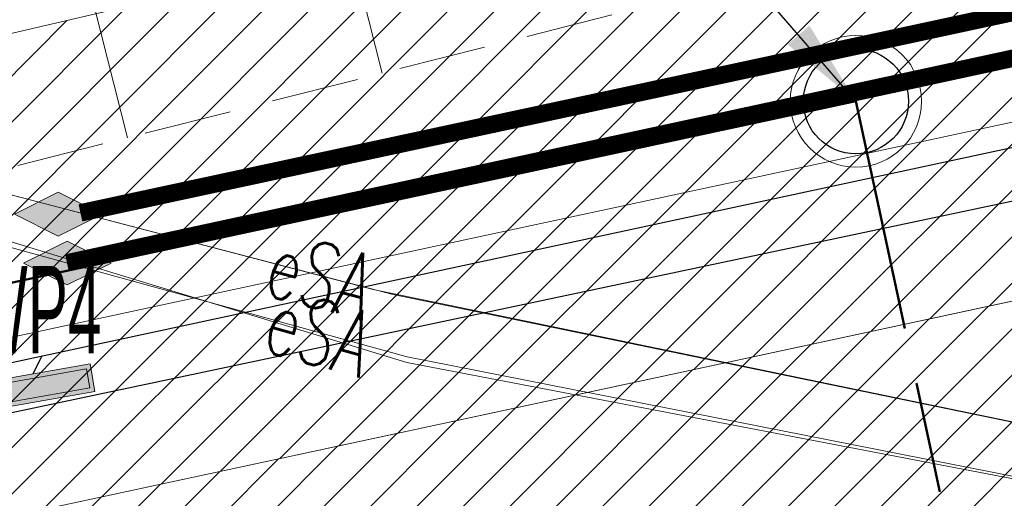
# Model space of a CAD drawing. Header units: metres. Extents: x 6567444 to 13135881, y 5574237 to 11149086.
# Tile 178 of 212: x 6567892.15 to 6567903.4, y 5574555.65 to 5574561.12. Entities that reach past the tile are written whole.
import ezdxf
from ezdxf.enums import TextEntityAlignment as Align

# ---------------------------------------------------------------- set-up
doc = ezdxf.new("R2010")
doc.units = ezdxf.units.M
for name, pattern in [('_MDCP$0$L_0_04', [1.5, 1, -0.5]), ('DASHED', [19.05, 12.7, -6.35]), ('GE.I.6640.1.468.2024_MDCP_dodatkowe pomiary_12.03.2026$0$L_0_04', [1.5, 1, -0.5])]:
    doc.linetypes.add(name, pattern=pattern)
for name, color, linetype, lineweight in [('_MDCP$0$GES_PrzewodElektroenergetyczny', 1, 'Continuous', 18), ('_MDCP$0$KR_ObiektKarto', 7, 'Continuous', 18), ('_MDCP$0$OT_Skarpa', 7, 'Continuous', 18), ('_TT_KAN_D_II etap', 116, 'Continuous', 50), ('_TT_KAN_D_Opis_PKT_II', 7, 'Continuous', 30), ('GE.I.6640.1.468.2024_MDCP_dodatkowe pomiary_12.03.2026$0$GES_PrzewodElektroenergetyczny', 1, 'Continuous', 18), ('GE.I.6640.1.468.2024_MDCP_dodatkowe pomiary_12.03.2026$0$KR_ObiektKarto', 7, 'Continuous', 18), ('GE.I.6640.1.468.2024_MDCP_dodatkowe pomiary_12.03.2026$0$OT_Skarpa', 7, 'Continuous', 18), ('PT-IE-001 PZT - instal. elektr XREFF$0$SEL_do_likwidacji', 1, 'PT-IE-001 PZT - instal. elektr XREFF$0$likwidacja1', 15), ('PT-IE-001 PZT - instal. elektr XREFF$0$SEL_mufy_kablowe', 12, 'Continuous', 20), ('PT-IE-001 PZT - instal. elektr XREFF$0$SEL_sieci_kable_nN', 1, 'PT-IE-001 PZT - instal. elektr XREFF$0$SEL_eN', 30), ('PT-IE-001 PZT - instal. elektr XREFF$0$SEL_sieci_kable_SN', 10, 'PT-IE-001 PZT - instal. elektr XREFF$0$SEL_SN', 50), ('PT-IE-001 PZT - instal. elektr XREFF$0$SEL_zlacze_nN', 1, 'PT-IE-001 PZT - instal. elektr XREFF$0$SEL_eN', 20)]:
    doc.layers.add(name, color=color, linetype=linetype, lineweight=lineweight)
for name, color, linetype in [('FORMA - Arch 01 - PZT 1 Strefy', 7, 'Continuous'), ('PT-IE-001 PZT - instal. elektr XREFF$0$SEL_atrybut_bloku1', 7, 'Continuous'), ('PT-IE-001 PZT - instal. elektr XREFF$0$SEL_atrybut_bloku2', 9, 'Continuous')]:
    doc.layers.add(name, color=color, linetype=linetype)
doc.styles.add('_MDCP$0$STANDARD', font='simplex.shx')
doc.styles.add('GE.I.6640.1.468.2024_MDCP_dodatkowe pomiary_12.03.2026$0$STANDARD', font='simplex.shx')
doc.styles.add('PT-IE-001 PZT - instal. elektr XREFF$0$ARIAL', font='ARIALN.TTF', dxfattribs={"width": 0.8})
doc.styles.add('PT-IE-001 PZT - instal. elektr XREFF$0$ROMANS', font='ARIALN.TTF', dxfattribs={"width": 0.8})
doc.styles.get("Standard").update_dxf_attribs({"font": 'arial.ttf'})
doc.linetypes.add('PT-IE-001 PZT - instal. elektr XREFF$0$likwidacja1', pattern='A,0,-1,["X",PT-IE-001 PZT - instal. elektr XREFF$0$ROMANS,S=0.6,R=0,X=-0.1,Y=-0.3],-1', length=2)
doc.linetypes.add('PT-IE-001 PZT - instal. elektr XREFF$0$SEL_eN', pattern='A,5,["eN",PT-IE-001 PZT - instal. elektr XREFF$0$ARIAL,S=1,R=0,X=1.8,Y=0.25],5', length=10)
doc.linetypes.add('PT-IE-001 PZT - instal. elektr XREFF$0$SEL_SN', pattern='A,5,["SN",PT-IE-001 PZT - instal. elektr XREFF$0$ARIAL,S=1,R=0,X=1.8,Y=0.25],5', length=10)
doc.dimstyles.new('ISO-25', dxfattribs={"dimtxt": 2.5, "dimasz": 2.5, "dimexe": 1.25, "dimexo": 0.625, "dimtad": 1, "dimtxsty": 'Standard', "dimcen": 2.5, "dimadec": 0, "dimazin": 0, "dimtfac": 1, "dimtmove": 0, "dimatfit": 3, "dimfxl": 1, "dimarcsym": 0})
pattern_1 = [(45, (0, 0), (-0.265165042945, 0.265165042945), [])]

# ---------------------------------------------------------------- blocks, each defined once
blk = doc.blocks.new('_MDCP')
at = {"layer": '_MDCP$0$GES_PrzewodElektroenergetyczny', "color": 1, "linetype": 'Continuous', "lineweight": 18, "flags": 128}
for points in [[(6567883.78, 5574572.13), (6567883.06, 5574571.89), (6567883.089, 5574571.096), (6567884.11, 5574564.42), (6567888.04, 5574560.5), (6567890.767, 5574559.456), (6567896.42, 5574557.98), (6567908.753, 5574555.437), (6567914.23, 5574556.17), (6567916.28, 5574556.19), (6567918.025, 5574554.589), (6567919.263, 5574551.867), (6567920.386, 5574546.54), (6567921.773, 5574539.679), (6567927.49, 5574515.89), (6567933.26, 5574494), (6567934.39, 5574491.1), (6567940.21, 5574475.47), (6567941.561, 5574472.315), (6567942.934, 5574466.809), (6567944.53, 5574458.29), (6567944.75, 5574448.65)], [(6567881.27, 5574571.67), (6567882.28, 5574571.64), (6567882.897, 5574571.016), (6567883.96, 5574563.89), (6567887.85, 5574560.03), (6567890.56, 5574558.93), (6567896.58, 5574557.27), (6567908.9, 5574554.84), (6567914.26, 5574555.68), (6567915.825, 5574555.606), (6567917.809, 5574554.257), (6567918.847, 5574551.778), (6567919.908, 5574546.358), (6567921.275, 5574539.396), (6567926.778, 5574515.559), (6567932.61, 5574493.74), (6567933.7, 5574490.89), (6567939.84, 5574475.39), (6567941.22, 5574472.16), (6567942.59, 5574466.75), (6567944.04, 5574458.24), (6567944.134, 5574448.809)], [(6567908.753, 5574555.437), (6567896.42, 5574557.98), (6567890.767, 5574559.456), (6567888.04, 5574560.5), (6567884.11, 5574564.42)], [(6567883.96, 5574563.89), (6567887.85, 5574560.03), (6567890.56, 5574558.93), (6567896.58, 5574557.27), (6567908.9, 5574554.84)]]:
    blk.add_lwpolyline(points, dxfattribs=at)
at = {"layer": '_MDCP$0$KR_ObiektKarto', "linetype": 'Continuous', "lineweight": 18, "flags": 128}
for points in [[(6567895.531, 5574563.519), (6567896.293, 5574560.509)], [(6567892.623, 5574562.782), (6567893.385, 5574559.772)]]:
    blk.add_lwpolyline(points, dxfattribs=at)
at = {"layer": '_MDCP$0$OT_Skarpa', "color": 7, "linetype": '_MDCP$0$L_0_04', "lineweight": 18, "flags": 128}
blk.add_lwpolyline([(6567884.01, 5574512.09), (6567876.86, 5574547.94), (6567876.26, 5574547.82), (6567875.76, 5574549.86), (6567876.05, 5574552.23), (6567876.57, 5574555.45), (6567878.39, 5574559.18), (6567897.71, 5574564.07), (6567907.99, 5574566.63), (6567917.65, 5574568.74), (6567919.76, 5574567.97), (6567921.57, 5574566.16), (6567922.3, 5574563.38), (6567924.42, 5574554.5), (6567927.48, 5574539.93), (6567930.14, 5574525.19), (6567933.11, 5574509.36), (6567935.59, 5574495.65), (6567937.29, 5574485.32), (6567934.85, 5574495.46), (6567931.87, 5574510.28), (6567928.6, 5574524.67), (6567925.41, 5574540.18), (6567922.33, 5574553.8), (6567920.26, 5574561.93), (6567918.72, 5574564.81), (6567916.89, 5574565.72), (6567903.79, 5574562.41), (6567889, 5574558.66), (6567880.87, 5574556.37), (6567881, 5574553.22), (6567881.08, 5574550.51), (6567883.71, 5574545.25), (6567886.81, 5574530.54), (6567887.46, 5574525.34), (6567888.95, 5574514.16)], close=True, dxfattribs=at)
at = {"layer": '_MDCP$0$GES_PrzewodElektroenergetyczny', "color": 1, "lineweight": 15, "style": '_MDCP$0$STANDARD', "width": 0.66}
for rotation, p in [(-14.6, (6567895.587, 5574558.197)), (-15.4, (6567895.572, 5574557.548))]:
    blk.add_text('eSA', height=0.75, rotation=rotation, dxfattribs=at).set_placement(p, align=Align.MIDDLE_CENTER)
blk = doc.blocks.new('GE.I.6640.1.468.2024_MDCP_dodatkowe pomiary_12.03.2026')
at = {"layer": 'GE.I.6640.1.468.2024_MDCP_dodatkowe pomiary_12.03.2026$0$GES_PrzewodElektroenergetyczny', "color": 1, "linetype": 'Continuous', "lineweight": 18, "flags": 128}
for points in [[(6567883.78, 5574572.13), (6567883.06, 5574571.89), (6567883.089, 5574571.096), (6567884.11, 5574564.42), (6567888.04, 5574560.5), (6567890.767, 5574559.456), (6567896.42, 5574557.98), (6567908.753, 5574555.437), (6567914.23, 5574556.17), (6567916.28, 5574556.19), (6567918.025, 5574554.589), (6567919.263, 5574551.867), (6567920.386, 5574546.54), (6567921.773, 5574539.679), (6567927.49, 5574515.89), (6567933.26, 5574494), (6567934.39, 5574491.1), (6567940.21, 5574475.47), (6567941.561, 5574472.315), (6567942.934, 5574466.809), (6567944.53, 5574458.29), (6567944.75, 5574448.65)], [(6567881.27, 5574571.67), (6567882.28, 5574571.64), (6567882.897, 5574571.016), (6567883.96, 5574563.89), (6567887.85, 5574560.03), (6567890.56, 5574558.93), (6567896.58, 5574557.27), (6567908.9, 5574554.84), (6567914.26, 5574555.68), (6567915.825, 5574555.606), (6567917.809, 5574554.257), (6567918.847, 5574551.778), (6567919.908, 5574546.358), (6567921.275, 5574539.396), (6567926.778, 5574515.559), (6567932.61, 5574493.74), (6567933.7, 5574490.89), (6567939.84, 5574475.39), (6567941.22, 5574472.16), (6567942.59, 5574466.75), (6567944.04, 5574458.24), (6567944.134, 5574448.809)], [(6567908.753, 5574555.437), (6567896.42, 5574557.98), (6567890.767, 5574559.456), (6567888.04, 5574560.5), (6567884.11, 5574564.42)], [(6567883.96, 5574563.89), (6567887.85, 5574560.03), (6567890.56, 5574558.93), (6567896.58, 5574557.27), (6567908.9, 5574554.84)]]:
    blk.add_lwpolyline(points, dxfattribs=at)
at = {"layer": 'GE.I.6640.1.468.2024_MDCP_dodatkowe pomiary_12.03.2026$0$KR_ObiektKarto', "linetype": 'Continuous', "lineweight": 18, "flags": 128}
for points in [[(6567895.531, 5574563.519), (6567896.293, 5574560.509)], [(6567892.623, 5574562.782), (6567893.385, 5574559.772)]]:
    blk.add_lwpolyline(points, dxfattribs=at)
at = {"layer": 'GE.I.6640.1.468.2024_MDCP_dodatkowe pomiary_12.03.2026$0$OT_Skarpa', "color": 7, "linetype": 'GE.I.6640.1.468.2024_MDCP_dodatkowe pomiary_12.03.2026$0$L_0_04', "lineweight": 18, "flags": 128}
blk.add_lwpolyline([(6567884.01, 5574512.09), (6567876.86, 5574547.94), (6567876.26, 5574547.82), (6567875.76, 5574549.86), (6567876.05, 5574552.23), (6567876.57, 5574555.45), (6567878.39, 5574559.18), (6567897.71, 5574564.07), (6567907.99, 5574566.63), (6567917.65, 5574568.74), (6567919.76, 5574567.97), (6567921.57, 5574566.16), (6567922.3, 5574563.38), (6567924.42, 5574554.5), (6567927.48, 5574539.93), (6567930.14, 5574525.19), (6567933.11, 5574509.36), (6567935.59, 5574495.65), (6567937.29, 5574485.32), (6567934.85, 5574495.46), (6567931.87, 5574510.28), (6567928.6, 5574524.67), (6567925.41, 5574540.18), (6567922.33, 5574553.8), (6567920.26, 5574561.93), (6567918.72, 5574564.81), (6567916.89, 5574565.72), (6567903.79, 5574562.41), (6567889, 5574558.66), (6567880.87, 5574556.37), (6567881, 5574553.22), (6567881.08, 5574550.51), (6567883.71, 5574545.25), (6567886.81, 5574530.54), (6567887.46, 5574525.34), (6567888.95, 5574514.16)], close=True, dxfattribs=at)
at = {"layer": 'GE.I.6640.1.468.2024_MDCP_dodatkowe pomiary_12.03.2026$0$GES_PrzewodElektroenergetyczny', "color": 1, "lineweight": 15, "style": 'GE.I.6640.1.468.2024_MDCP_dodatkowe pomiary_12.03.2026$0$STANDARD', "width": 0.66}
for rotation, p in [(-14.6, (6567895.587, 5574558.197)), (-15.4, (6567895.572, 5574557.548))]:
    blk.add_text('eSA', height=0.75, rotation=rotation, dxfattribs=at).set_placement(p, align=Align.MIDDLE_CENTER)
blk = doc.blocks.new('PT-IE-001 PZT - instal. elektr XREFF$0$mufa_kablowa')
blk.add_hatch(color=256).paths.add_polyline_path([(0, -0.25), (0.5, 0), (0, 0.25), (-0.5, 0)])
for p, q in [((-0.5, 0), (0, 0.25)), ((0, 0.25), (0.5, 0)), ((0, -0.25), (-0.5, 0)), ((0.5, 0), (0, -0.25))]:
    blk.add_line(p, q)
at = {"layer": 'PT-IE-001 PZT - instal. elektr XREFF$0$SEL_atrybut_bloku1', "style": 'PT-IE-001 PZT - instal. elektr XREFF$0$ROMANS', "width": 0.6, "flags": 8}
blk.add_attdef('TYP', text='', height=1, dxfattribs=at).set_placement((0, 0.35), align=Align.CENTER)
at = {"layer": 'PT-IE-001 PZT - instal. elektr XREFF$0$SEL_atrybut_bloku2', "style": 'PT-IE-001 PZT - instal. elektr XREFF$0$ROMANS', "width": 0.6, "flags": 8}
for tag, p in [('OPIS1', (0, -1.1)), ('OPIS2', (0, -1.95))]:
    blk.add_attdef(tag, text='', height=0.75, dxfattribs=at).set_placement(p, align=Align.CENTER)
blk = doc.blocks.new('*U623')
blk.add_hatch(color=256).paths.add_polyline_path([(0.66, 0.32), (-0.66, 0.32), (-0.66, 0), (0.66, 0)])
for points in [[(-0.66, 0.32), (0.66, 0.32), (0.66, 0), (-0.66, 0)], [(-0.61, 0.27), (0.61, 0.27), (0.61, 0.05), (-0.61, 0.05)]]:
    blk.add_lwpolyline(points, close=True)
at = {"layer": 'PT-IE-001 PZT - instal. elektr XREFF$0$SEL_atrybut_bloku1', "style": 'PT-IE-001 PZT - instal. elektr XREFF$0$ROMANS', "width": 0.6, "flags": 8}
blk.add_attdef('TYP', text='', height=1, dxfattribs=at).set_placement((0, 0.45), align=Align.CENTER)
at = {"layer": 'PT-IE-001 PZT - instal. elektr XREFF$0$SEL_atrybut_bloku2', "style": 'PT-IE-001 PZT - instal. elektr XREFF$0$ROMANS', "width": 0.6, "flags": 8}
for tag, p in [('OPIS1', (0, -0.95)), ('OPIS2', (0, -1.95))]:
    blk.add_attdef(tag, text='', height=0.75, dxfattribs=at).set_placement(p, align=Align.CENTER)
blk = doc.blocks.new('PT-IE-001 PZT - instal. elektr XREFF')
at = {"layer": 'PT-IE-001 PZT - instal. elektr XREFF$0$SEL_do_likwidacji'}
for points in [[(6567928.53, 5574511.595), (6567919.263, 5574551.867), (6567918.025, 5574554.589), (6567916.28, 5574556.19), (6567914.23, 5574556.17), (6567908.753, 5574555.437), (6567896.191, 5574558.04), (6567891.774, 5574559.193), (6567887.941, 5574560.449)], [(6567927.86, 5574511.114), (6567918.847, 5574551.778), (6567917.809, 5574554.257), (6567915.825, 5574555.606), (6567914.26, 5574555.68), (6567908.9, 5574554.84), (6567896.575, 5574557.203), (6567888.183, 5574559.762)]]:
    blk.add_lwpolyline(points, dxfattribs=at)
at = {"layer": 'PT-IE-001 PZT - instal. elektr XREFF$0$SEL_sieci_kable_nN', "ltscale": 0.5}
for points in [[(6567848.368, 5574538.63), (6567846.612, 5574547.036), (6567846.896, 5574547.498), (6567846.896, 5574547.498), (6567917.211, 5574562.613), (6567917.771, 5574562.223), (6567926.733, 5574520.72), (6567929.851, 5574521.233), (6567930.888, 5574516.162), (6567931.306, 5574516.118)], [(6567916.825, 5574561.867), (6567877.69, 5574553.594)], [(6567892.308, 5574557.075), (6567892.41, 5574557.283)]]:
    blk.add_lwpolyline(points, dxfattribs=at)
at = {"layer": 'PT-IE-001 PZT - instal. elektr XREFF$0$SEL_sieci_kable_SN'}
blk.add_lwpolyline([(6567892.848, 5574558.913, 0.2, 0.2, 0), (6567917.757, 5574564.266, 0.2, 0.2, 0), (6567918.796, 5574563.396, 0.2, 0.2, 0), (6567927.137, 5574523.953, 0.2, 0.2, 0), (6567928.432, 5574523.32, 0.2, 0.2, 0), (6567937.238, 5574483.451, 0.2, 0.2, 0)], format="xyseb", dxfattribs=at)
at = {"layer": 'PT-IE-001 PZT - instal. elektr XREFF$0$SEL_sieci_kable_SN', "elevation": 0.2}
blk.add_lwpolyline([(6567892.694, 5574558.342, 0.2, 0.2, 0), (6567917.435, 5574563.693, 0.2, 0.2, 0), (6567918.33, 5574563.038, 0.2, 0.2, 0), (6567926.69, 5574523.445, 0.2, 0.2, 0), (6567927.937, 5574522.825, 0.2, 0.2, 0), (6567936.593, 5574483.03, 0.2, 0.2, 0)], format="xyseb", dxfattribs=at)
at = {"layer": 'PT-IE-001 PZT - instal. elektr XREFF$0$SEL_mufy_kablowe'}
for p in [(6567892.595, 5574558.899, 0.2), (6567892.698, 5574558.34, 0.2)]:
    blk.add_blockref('PT-IE-001 PZT - instal. elektr XREFF$0$mufa_kablowa', p, dxfattribs=at)
at = {"layer": 'PT-IE-001 PZT - instal. elektr XREFF$0$SEL_zlacze_nN'}
ref = blk.add_blockref('*U623', (6567892.308, 5574557.075), dxfattribs=dict(at, rotation=189.9441980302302))
ref.add_attrib('TYP', 'ZPWP4', dxfattribs={"layer": 'PT-IE-001 PZT - instal. elektr XREFF$0$SEL_atrybut_bloku1', "height": 1, "style": 'PT-IE-001 PZT - instal. elektr XREFF$0$ROMANS', "width": 0.6}).set_placement((6567891.903, 5574557.308), align=Align.CENTER)

msp = doc.modelspace()

# ---------------------------------------------------------------- block references
at = {"layer": 'Defpoints'}
msp.add_blockref('GE.I.6640.1.468.2024_MDCP_dodatkowe pomiary_12.03.2026', (0, 0), dxfattribs=at)

# ---------------------------------------------------------------- next in the draw order: block references
msp.add_blockref('_MDCP', (0, 0))

# ---------------------------------------------------------------- next in the draw order: linework, layer by layer
at = {"layer": '_TT_KAN_D_II etap'}
msp.add_line((6567851.581, 5574549.415), (6567901.705, 5574560.188), dxfattribs=at)
msp.add_lwpolyline([(6567901.705, 5574560.187), (6567901.996, 5574558.833)], dxfattribs=at)
at = {"layer": '_TT_KAN_D_II etap', "lineweight": 13}
msp.add_circle((6567901.705, 5574560.187), 0.75, dxfattribs=at)
at = {"layer": '_TT_KAN_D_II etap', "lineweight": 30}
msp.add_circle((6567901.705, 5574560.187), 0.6, dxfattribs=at)

# ---------------------------------------------------------------- next in the draw order: leaders
at = {"layer": '_TT_KAN_D_Opis_PKT_II', "lineweight": 25, "annotation_type": 0, "has_hookline": 1, "hookline_direction": 1, "text_width": 4.16}
msp.add_leader([(6567901.705, 5574560.187), (6567900.275, 5574561.839), (6567899.275, 5574561.839)], dimstyle='ISO-25', override={"dimasz": 1, "dimgap": 0.625, "dimtad": 3}, dxfattribs=at)

# ---------------------------------------------------------------- next in the draw order: block references
msp.add_blockref('PT-IE-001 PZT - instal. elektr XREFF', (0, 0))

# ---------------------------------------------------------------- next in the draw order: hatches: boundary and pattern name
at = {"layer": 'FORMA - Arch 01 - PZT 1 Strefy', "linetype": 'Continuous', "lineweight": 0, "true_color": 0x577933}
h = msp.add_hatch(dxfattribs=at)
h.set_pattern_fill('ANSI31', color=77, scale=3, style=0)
h.set_pattern_definition(pattern_1)
h.paths.add_polyline_path([(6567829, 5574517.24), (6567842.398, 5574471.118), (6567844.165, 5574471.632), (6567846.931, 5574462.111), (6567846.967, 5574484.472), (6567835.736, 5574536.73), (6567846.642, 5574539.074), (6567844.864, 5574547.35), (6567918.571, 5574563.191), (6567935.605, 5574483.933), (6567930.975, 5574476.768), (6567931.227, 5574475.595), (6567933.57, 5574476.098, 0.216609), (6567938.884, 5574480.085), (6567921.55, 5574567.86), (6567849.267, 5574550.953), (6567830.11, 5574546.47)])
at = {"layer": 'FORMA - Arch 01 - PZT 1 Strefy', "linetype": 'Continuous', "lineweight": 0, "true_color": 0x606060}
h = msp.add_hatch(dxfattribs=at)
h.set_pattern_fill('ANSI31', color=251, scale=3, style=0)
h.set_pattern_definition(pattern_1)
h.paths.add_polyline_path([(6567846.973, 5574484.443), (6567846.931, 5574462.111), (6567848.531, 5574462.109), (6567848.555, 5574477.084), (6567851.261, 5574464.492), (6567853.217, 5574464.912), (6567838.111, 5574535.195), (6567849.018, 5574537.539), (6567847.239, 5574545.815), (6567909.194, 5574559.13), (6567910.929, 5574559.503), (6567916.794, 5574560.763), (6567918.527, 5574552.697), (6567922.645, 5574533.535), (6567924.844, 5574534.007), (6567920.284, 5574555.223), (6567918.571, 5574563.191), (6567844.864, 5574547.35), (6567846.642, 5574539.074), (6567835.736, 5574536.73)])
at = {"layer": 'FORMA - Arch 01 - PZT 1 Strefy', "linetype": 'Continuous', "lineweight": 0, "ltscale": 5, "true_color": 0xf0e6d9}
h = msp.add_hatch(dxfattribs=at)
h.set_pattern_fill('ANSI31', color=254, scale=3, style=0)
h.set_pattern_definition(pattern_1)
h.paths.add_polyline_path([(6567838.111, 5574535.195), (6567853.217, 5574464.912), (6567877.761, 5574470.187), (6567866.729, 5574521.517), (6567916.781, 5574532.275), (6567914.712, 5574541.905), (6567920.576, 5574543.165), (6567916.794, 5574560.763), (6567847.239, 5574545.815), (6567849.018, 5574537.539)])

# ---------------------------------------------------------------- next in the draw order: linework, layer by layer
at = {"layer": '_TT_KAN_D_II etap', "linetype": 'DASHED', "ltscale": 0.1}
msp.add_lwpolyline([(6567901.996, 5574558.833), (6567907.848, 5574531.605)], dxfattribs=at)
at = {"layer": 'FORMA - Arch 01 - PZT 1 Strefy', "color": 71, "linetype": 'Continuous', "lineweight": 13, "true_color": 0xaff266}
for p, q in [((6567921.55, 5574567.86), (6567849.267, 5574550.953)), ((6567844.864, 5574547.35), (6567918.571, 5574563.191))]:
    msp.add_line(p, q, dxfattribs=at)
at = {"layer": 'FORMA - Arch 01 - PZT 1 Strefy', "color": 9, "linetype": 'Continuous', "lineweight": 13}
for p, q in [((6567918.571, 5574563.191), (6567844.864, 5574547.35)), ((6567847.239, 5574545.815), (6567909.194, 5574559.13))]:
    msp.add_line(p, q, dxfattribs=at)
at = {"layer": 'FORMA - Arch 01 - PZT 1 Strefy', "color": 254, "linetype": 'Continuous', "lineweight": 0, "true_color": 0xe3cfb5}
msp.add_line((6567916.794, 5574560.763), (6567847.239, 5574545.815), dxfattribs=at)

doc.saveas('drawing.dxf')
